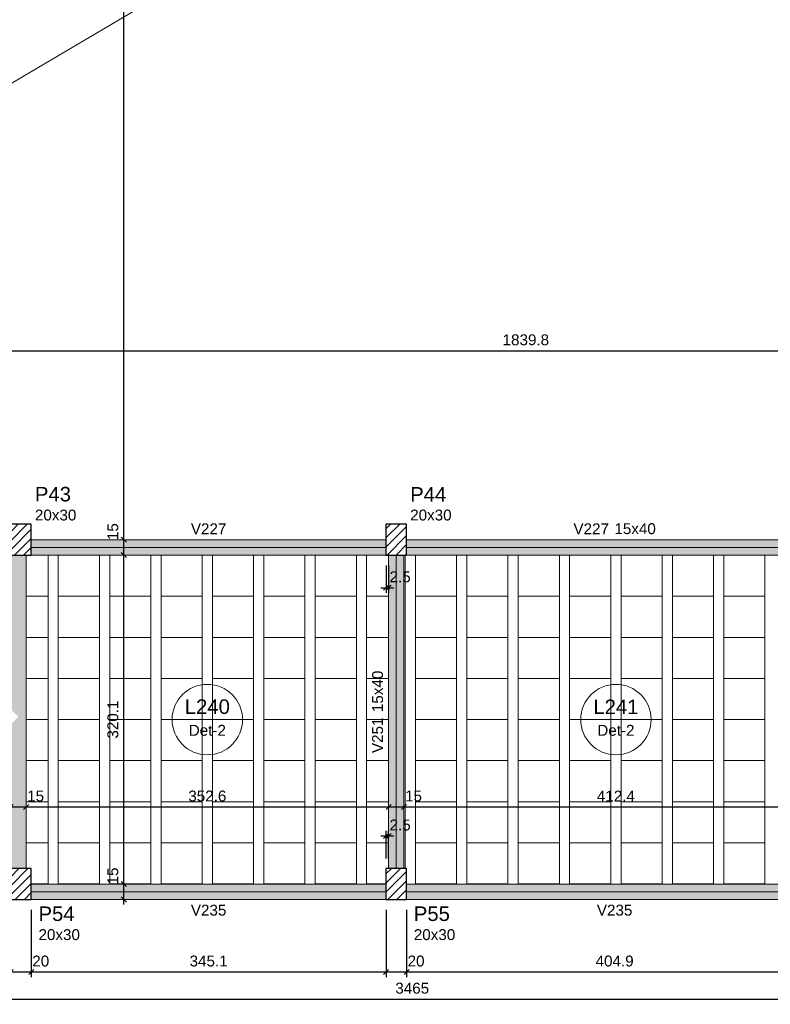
# Model space of a CAD drawing. Header units: millimetres. Extents: x 0 to 119, y 0 to 84.
# Tile 9 of 42: x 38 to 53, y 30 to 49. Entities that reach past the tile are written whole.
import ezdxf

# ---------------------------------------------------------------- set-up
doc = ezdxf.new("R2010")
doc.units = ezdxf.units.MM
doc.header["$MEASUREMENT"] = 0
doc.linetypes.add('NULL', pattern=[0])
doc.layers.get('0').update_dxf_attribs({"lineweight": 18})
for name, color, linetype, lineweight in [('FO-Aberturas', 7, 'Continuous', 5), ('FO-Cotas', 5, 'Continuous', 5), ('FO-Eixos', 5, 'Continuous', 5), ('FO-Hachura pilar que passa', 19, 'Continuous', 5), ('FO-Hachura viga', 43, 'Continuous', 5), ('FO-Hachuras das lajes', 1, 'Continuous', 20), ('FO-Pilares', 4, 'Continuous', 30), ('FO-Textos das lajes', 3, 'Continuous', 20), ('FO-Textos das vigas', 7, 'Continuous', 5), ('FO-Textos dos pilares', 7, 'Continuous', 5), ('FO-Vigas', 1, 'Continuous', 20)]:
    doc.layers.add(name, color=color, linetype=linetype, lineweight=lineweight)
doc.styles.add('Arial', font='txt')
doc.dimstyles.new('UM_50.000000', dxfattribs={"dimtxt": 0.18, "dimasz": 0.1, "dimexe": 0.1, "dimexo": 0.2, "dimgap": 0, "dimtad": 1, "dimtih": 1, "dimtoh": 1, "dimdec": 1, "dimlfac": 50, "dimzin": 0, "dimdsep": 46, "dimtxsty": 'Standard', "dimcen": 0.09, "dimdle": 0.1, "dimadec": 1, "dimazin": 2, "dimtfac": 1, "dimtdec": 4, "dimtofl": 0, "dimtmove": 0, "dimatfit": 3, "dimfxl": 1, "dimtolj": 1, "dimarcsym": 0})

# ---------------------------------------------------------------- blocks, each defined once
blk = doc.blocks.new('_Oblique')
at = {"color": 0, "linetype": 'ByBlock', "lineweight": -2}
blk.add_line((-0.5, -0.5), (0.5, 0.5), dxfattribs=at)
blk = doc.blocks.new('*D28')
at = {"layer": 'Defpoints', "color": 0}
for p in [(37.774, 31.853), (38.174, 31.853), (38.174, 30.441)]:
    blk.add_point(p, dxfattribs=at)
at = {"layer": 'FO-Cotas', "color": 0, "lineweight": -2}
for p, q in [((37.774, 31.653), (37.774, 30.341)), ((38.174, 31.653), (38.174, 30.341)), ((37.674, 30.441), (38.274, 30.441))]:
    blk.add_line(p, q, dxfattribs=at)
at = {"layer": 'FO-Cotas', "color": 0, "lineweight": -2, "xscale": 0.1, "yscale": 0.1, "zscale": 0.1, "rotation": 180}
blk.add_blockref('_Oblique', (37.774, 30.441), dxfattribs=at)
at = {"layer": 'FO-Cotas', "color": 0, "lineweight": -2, "xscale": 0.1, "yscale": 0.1, "zscale": 0.1}
blk.add_blockref('_Oblique', (38.174, 30.441), dxfattribs=at)
at = {"layer": 'FO-Cotas', "color": 7, "insert": (38.359, 30.653), "char_height": 0.2118, "attachment_point": 5, "rotation": 0.0057, "style": 'Arial'}
blk.add_mtext('\\A1;20', dxfattribs=at)
blk = doc.blocks.new('*D29')
at = {"layer": 'Defpoints', "color": 0}
for p in [(38.174, 31.853), (45.077, 31.853), (45.077, 30.441)]:
    blk.add_point(p, dxfattribs=at)
at = {"layer": 'FO-Cotas', "color": 0, "lineweight": -2}
for p, q in [((38.174, 31.653), (38.174, 30.341)), ((45.077, 31.653), (45.077, 30.341)), ((38.074, 30.441), (45.177, 30.441))]:
    blk.add_line(p, q, dxfattribs=at)
at = {"layer": 'FO-Cotas', "color": 0, "lineweight": -2, "xscale": 0.1, "yscale": 0.1, "zscale": 0.1, "rotation": 180}
blk.add_blockref('_Oblique', (38.174, 30.441), dxfattribs=at)
at = {"layer": 'FO-Cotas', "color": 0, "lineweight": -2, "xscale": 0.1, "yscale": 0.1, "zscale": 0.1}
blk.add_blockref('_Oblique', (45.077, 30.441), dxfattribs=at)
at = {"layer": 'FO-Cotas', "color": 7, "insert": (41.625, 30.653), "char_height": 0.2118, "attachment_point": 5, "style": 'Arial'}
blk.add_mtext('\\A1;345.1', dxfattribs=at)
blk = doc.blocks.new('*D30')
at = {"layer": 'Defpoints', "color": 0}
for p in [(45.077, 31.853), (45.477, 31.853), (45.477, 30.441)]:
    blk.add_point(p, dxfattribs=at)
at = {"layer": 'FO-Cotas', "color": 0, "lineweight": -2}
for p, q in [((45.077, 31.653), (45.077, 30.341)), ((45.477, 31.653), (45.477, 30.341)), ((44.977, 30.441), (45.577, 30.441))]:
    blk.add_line(p, q, dxfattribs=at)
at = {"layer": 'FO-Cotas', "color": 0, "lineweight": -2, "xscale": 0.1, "yscale": 0.1, "zscale": 0.1, "rotation": 180}
blk.add_blockref('_Oblique', (45.077, 30.441), dxfattribs=at)
at = {"layer": 'FO-Cotas', "color": 0, "lineweight": -2, "xscale": 0.1, "yscale": 0.1, "zscale": 0.1}
blk.add_blockref('_Oblique', (45.477, 30.441), dxfattribs=at)
at = {"layer": 'FO-Cotas', "color": 7, "insert": (45.662, 30.653), "char_height": 0.2118, "attachment_point": 5, "rotation": 0.0057, "style": 'Arial'}
blk.add_mtext('\\A1;20', dxfattribs=at)
blk = doc.blocks.new('*D31')
at = {"layer": 'Defpoints', "color": 0}
for p in [(45.477, 31.853), (53.574, 31.853), (53.574, 30.441)]:
    blk.add_point(p, dxfattribs=at)
at = {"layer": 'FO-Cotas', "color": 0, "lineweight": -2}
for p, q in [((45.477, 31.653), (45.477, 30.341)), ((53.574, 31.653), (53.574, 30.341)), ((45.377, 30.441), (53.674, 30.441))]:
    blk.add_line(p, q, dxfattribs=at)
at = {"layer": 'FO-Cotas', "color": 0, "lineweight": -2, "xscale": 0.1, "yscale": 0.1, "zscale": 0.1, "rotation": 180}
blk.add_blockref('_Oblique', (45.477, 30.441), dxfattribs=at)
at = {"layer": 'FO-Cotas', "color": 0, "lineweight": -2, "xscale": 0.1, "yscale": 0.1, "zscale": 0.1}
blk.add_blockref('_Oblique', (53.574, 30.441), dxfattribs=at)
at = {"layer": 'FO-Cotas', "color": 7, "insert": (49.525, 30.653), "char_height": 0.2118, "attachment_point": 5, "rotation": 0.0057, "style": 'Arial'}
blk.add_mtext('\\A1;404.9', dxfattribs=at)
blk = doc.blocks.new('*D40')
at = {"layer": 'Defpoints', "color": 0}
for p in [(10.937, 32.496), (80.237, 31.853), (80.237, 29.912)]:
    blk.add_point(p, dxfattribs=at)
at = {"layer": 'FO-Cotas', "color": 0, "lineweight": -2}
for p, q in [((10.937, 32.296), (10.937, 29.812)), ((80.237, 31.653), (80.237, 29.812)), ((10.837, 29.912), (80.337, 29.912))]:
    blk.add_line(p, q, dxfattribs=at)
at = {"layer": 'FO-Cotas', "color": 0, "lineweight": -2, "xscale": 0.1, "yscale": 0.1, "zscale": 0.1, "rotation": 180}
blk.add_blockref('_Oblique', (10.937, 29.912), dxfattribs=at)
at = {"layer": 'FO-Cotas', "color": 0, "lineweight": -2, "xscale": 0.1, "yscale": 0.1, "zscale": 0.1}
blk.add_blockref('_Oblique', (80.237, 29.912), dxfattribs=at)
at = {"layer": 'FO-Cotas', "color": 7, "insert": (45.587, 30.124), "char_height": 0.2118, "attachment_point": 5, "style": 'Arial'}
blk.add_mtext('\\A1;3465', dxfattribs=at)
blk = doc.blocks.new('*D84')
at = {"layer": 'Defpoints', "color": 0}
for p in [(37.774, 33.653), (38.074, 33.653), (38.074, 33.653)]:
    blk.add_point(p, dxfattribs=at)
at = {"layer": 'FO-Cotas', "color": 0, "lineweight": -2}
blk.add_line((37.674, 33.653), (38.174, 33.653), dxfattribs=at)
at = {"layer": 'FO-Cotas', "color": 0, "lineweight": -2, "xscale": 0.1, "yscale": 0.1, "zscale": 0.1, "rotation": 180}
blk.add_blockref('_Oblique', (37.774, 33.653), dxfattribs=at)
at = {"layer": 'FO-Cotas', "color": 0, "lineweight": -2, "xscale": 0.1, "yscale": 0.1, "zscale": 0.1}
blk.add_blockref('_Oblique', (38.074, 33.653), dxfattribs=at)
at = {"layer": 'FO-Cotas', "color": 7, "insert": (38.259, 33.865), "char_height": 0.2118, "attachment_point": 5, "rotation": 0.0057, "style": 'Arial'}
blk.add_mtext('\\A1;15', dxfattribs=at)
blk = doc.blocks.new('*D85')
at = {"layer": 'Defpoints', "color": 0}
for p in [(38.074, 33.653), (45.127, 33.653), (45.127, 33.653)]:
    blk.add_point(p, dxfattribs=at)
at = {"layer": 'FO-Cotas', "color": 0, "lineweight": -2}
blk.add_line((37.974, 33.653), (45.227, 33.653), dxfattribs=at)
at = {"layer": 'FO-Cotas', "color": 0, "lineweight": -2, "xscale": 0.1, "yscale": 0.1, "zscale": 0.1, "rotation": 180}
blk.add_blockref('_Oblique', (38.074, 33.653), dxfattribs=at)
at = {"layer": 'FO-Cotas', "color": 0, "lineweight": -2, "xscale": 0.1, "yscale": 0.1, "zscale": 0.1}
blk.add_blockref('_Oblique', (45.127, 33.653), dxfattribs=at)
at = {"layer": 'FO-Cotas', "color": 7, "insert": (41.6, 33.865), "char_height": 0.2118, "attachment_point": 5, "rotation": 0.0057, "style": 'Arial'}
blk.add_mtext('\\A1;352.6', dxfattribs=at)
blk = doc.blocks.new('*D86')
at = {"layer": 'Defpoints', "color": 0}
for p in [(45.127, 33.653), (45.427, 33.653), (45.427, 33.653)]:
    blk.add_point(p, dxfattribs=at)
at = {"layer": 'FO-Cotas', "color": 0, "lineweight": -2}
blk.add_line((45.027, 33.653), (45.527, 33.653), dxfattribs=at)
at = {"layer": 'FO-Cotas', "color": 0, "lineweight": -2, "xscale": 0.1, "yscale": 0.1, "zscale": 0.1, "rotation": 180}
blk.add_blockref('_Oblique', (45.127, 33.653), dxfattribs=at)
at = {"layer": 'FO-Cotas', "color": 0, "lineweight": -2, "xscale": 0.1, "yscale": 0.1, "zscale": 0.1}
blk.add_blockref('_Oblique', (45.427, 33.653), dxfattribs=at)
at = {"layer": 'FO-Cotas', "color": 7, "insert": (45.612, 33.865), "char_height": 0.2118, "attachment_point": 5, "rotation": 0.0057, "style": 'Arial'}
blk.add_mtext('\\A1;15', dxfattribs=at)
blk = doc.blocks.new('*D87')
at = {"layer": 'Defpoints', "color": 0}
for p in [(45.427, 33.653), (53.674, 33.653), (53.674, 33.653)]:
    blk.add_point(p, dxfattribs=at)
at = {"layer": 'FO-Cotas', "color": 0, "lineweight": -2}
blk.add_line((45.327, 33.653), (53.774, 33.653), dxfattribs=at)
at = {"layer": 'FO-Cotas', "color": 0, "lineweight": -2, "xscale": 0.1, "yscale": 0.1, "zscale": 0.1, "rotation": 180}
blk.add_blockref('_Oblique', (45.427, 33.653), dxfattribs=at)
at = {"layer": 'FO-Cotas', "color": 0, "lineweight": -2, "xscale": 0.1, "yscale": 0.1, "zscale": 0.1}
blk.add_blockref('_Oblique', (53.674, 33.653), dxfattribs=at)
at = {"layer": 'FO-Cotas', "color": 7, "insert": (49.55, 33.865), "char_height": 0.2118, "attachment_point": 5, "rotation": 0.0057, "style": 'Arial'}
blk.add_mtext('\\A1;412.4', dxfattribs=at)
blk = doc.blocks.new('*D105')
at = {"layer": 'Defpoints', "color": 0}
for p in [(29.4, 42.533), (66.197, 42.533), (66.197, 42.533)]:
    blk.add_point(p, dxfattribs=at)
at = {"layer": 'FO-Cotas', "color": 0, "lineweight": -2}
blk.add_line((29.3, 42.533), (66.297, 42.533), dxfattribs=at)
at = {"layer": 'FO-Cotas', "color": 0, "lineweight": -2, "xscale": 0.1, "yscale": 0.1, "zscale": 0.1, "rotation": 180}
blk.add_blockref('_Oblique', (29.4, 42.533), dxfattribs=at)
at = {"layer": 'FO-Cotas', "color": 0, "lineweight": -2, "xscale": 0.1, "yscale": 0.1, "zscale": 0.1}
blk.add_blockref('_Oblique', (66.197, 42.533), dxfattribs=at)
at = {"layer": 'FO-Cotas', "color": 7, "insert": (47.798, 42.745), "char_height": 0.2118, "attachment_point": 5, "rotation": 0.0057, "style": 'Arial'}
blk.add_mtext('\\A1;1839.8', dxfattribs=at)
blk = doc.blocks.new('*D197')
at = {"layer": 'Defpoints', "color": 0}
for p in [(39.974, 32.153), (39.974, 32.153), (39.974, 31.853)]:
    blk.add_point(p, dxfattribs=at)
at = {"layer": 'FO-Cotas', "color": 0, "lineweight": -2}
blk.add_line((39.974, 31.753), (39.974, 32.253), dxfattribs=at)
at = {"layer": 'FO-Cotas', "color": 0, "lineweight": -2, "xscale": 0.1, "yscale": 0.1, "zscale": 0.1}
for p, rotation in [((39.974, 32.153), 90), ((39.974, 31.853), 270)]:
    blk.add_blockref('_Oblique', p, dxfattribs=dict(at, rotation=rotation))
at = {"layer": 'FO-Cotas', "color": 7, "insert": (39.762, 32.311), "char_height": 0.2118, "attachment_point": 5, "rotation": 90, "style": 'Arial'}
blk.add_mtext('\\A1;15', dxfattribs=at)
blk = doc.blocks.new('*D198')
at = {"layer": 'Defpoints', "color": 0}
for p in [(39.974, 38.556), (39.974, 38.556), (39.974, 32.153)]:
    blk.add_point(p, dxfattribs=at)
at = {"layer": 'FO-Cotas', "color": 0, "lineweight": -2}
blk.add_line((39.974, 32.053), (39.974, 38.656), dxfattribs=at)
at = {"layer": 'FO-Cotas', "color": 0, "lineweight": -2, "xscale": 0.1, "yscale": 0.1, "zscale": 0.1}
for p, rotation in [((39.974, 38.556), 90), ((39.974, 32.153), 270)]:
    blk.add_blockref('_Oblique', p, dxfattribs=dict(at, rotation=rotation))
at = {"layer": 'FO-Cotas', "color": 7, "insert": (39.762, 35.354), "char_height": 0.2118, "attachment_point": 5, "rotation": 90, "style": 'Arial'}
blk.add_mtext('\\A1;320.1', dxfattribs=at)
blk = doc.blocks.new('*D199')
at = {"layer": 'Defpoints', "color": 0}
for p in [(39.974, 38.856), (39.974, 38.856), (39.974, 38.556)]:
    blk.add_point(p, dxfattribs=at)
at = {"layer": 'FO-Cotas', "color": 0, "lineweight": -2}
blk.add_line((39.974, 38.456), (39.974, 38.956), dxfattribs=at)
at = {"layer": 'FO-Cotas', "color": 0, "lineweight": -2, "xscale": 0.1, "yscale": 0.1, "zscale": 0.1}
for p, rotation in [((39.974, 38.856), 90), ((39.974, 38.556), 270)]:
    blk.add_blockref('_Oblique', p, dxfattribs=dict(at, rotation=rotation))
at = {"layer": 'FO-Cotas', "color": 7, "insert": (39.762, 39.013), "char_height": 0.2118, "attachment_point": 5, "rotation": 90, "style": 'Arial'}
blk.add_mtext('\\A1;15', dxfattribs=at)
blk = doc.blocks.new('*D200')
at = {"layer": 'Defpoints', "color": 0}
for p in [(39.974, 66.447), (39.974, 66.447), (39.974, 38.856)]:
    blk.add_point(p, dxfattribs=at)
at = {"layer": 'FO-Cotas', "color": 0, "lineweight": -2}
blk.add_line((39.974, 38.756), (39.974, 66.547), dxfattribs=at)
at = {"layer": 'FO-Cotas', "color": 0, "lineweight": -2, "xscale": 0.1, "yscale": 0.1, "zscale": 0.1}
for p, rotation in [((39.974, 66.447), 90), ((39.974, 38.856), 270)]:
    blk.add_blockref('_Oblique', p, dxfattribs=dict(at, rotation=rotation))
at = {"layer": 'FO-Cotas', "color": 7, "insert": (39.762, 52.651), "char_height": 0.2118, "attachment_point": 5, "rotation": 90, "style": 'Arial'}
blk.add_mtext('\\A1;1379.6', dxfattribs=at)
blk = doc.blocks.new('*D245')
at = {"layer": 'Defpoints', "color": 0}
for p in [(45.077, 38.556), (45.127, 38.556), (45.127, 37.92)]:
    blk.add_point(p, dxfattribs=at)
at = {"layer": 'FO-Cotas', "color": 0, "lineweight": -2}
for p, q in [((45.077, 38.356), (45.077, 37.82)), ((45.127, 38.356), (45.127, 37.82)), ((44.977, 37.92), (45.227, 37.92))]:
    blk.add_line(p, q, dxfattribs=at)
at = {"layer": 'FO-Cotas', "color": 0, "lineweight": -2, "xscale": 0.1, "yscale": 0.1, "zscale": 0.1, "rotation": 180}
blk.add_blockref('_Oblique', (45.077, 37.92), dxfattribs=at)
at = {"layer": 'FO-Cotas', "color": 0, "lineweight": -2, "xscale": 0.1, "yscale": 0.1, "zscale": 0.1}
blk.add_blockref('_Oblique', (45.127, 37.92), dxfattribs=at)
at = {"layer": 'FO-Cotas', "color": 7, "insert": (45.352, 38.132), "char_height": 0.2118, "attachment_point": 5, "rotation": 0.0057, "style": 'Arial'}
blk.add_mtext('\\A1;2.5', dxfattribs=at)
blk = doc.blocks.new('*D249')
at = {"layer": 'Defpoints', "color": 0}
for p in [(45.127, 33.089), (45.077, 32.453), (45.127, 32.453)]:
    blk.add_point(p, dxfattribs=at)
at = {"layer": 'FO-Cotas', "color": 0, "lineweight": -2}
for p, q in [((45.077, 32.653), (45.077, 33.189)), ((45.127, 32.653), (45.127, 33.189)), ((44.977, 33.089), (45.227, 33.089))]:
    blk.add_line(p, q, dxfattribs=at)
at = {"layer": 'FO-Cotas', "color": 0, "lineweight": -2, "xscale": 0.1, "yscale": 0.1, "zscale": 0.1, "rotation": 180}
blk.add_blockref('_Oblique', (45.077, 33.089), dxfattribs=at)
at = {"layer": 'FO-Cotas', "color": 0, "lineweight": -2, "xscale": 0.1, "yscale": 0.1, "zscale": 0.1}
blk.add_blockref('_Oblique', (45.127, 33.089), dxfattribs=at)
at = {"layer": 'FO-Cotas', "color": 7, "insert": (45.352, 33.301), "char_height": 0.2118, "attachment_point": 5, "rotation": 0.0057, "style": 'Arial'}
blk.add_mtext('\\A1;2.5', dxfattribs=at)

msp = doc.modelspace()

# ---------------------------------------------------------------- hatches: boundary and pattern name
at = {"layer": 'FO-Hachura pilar que passa', "linetype": 'Continuous'}
h = msp.add_hatch(dxfattribs=at)
h.set_pattern_fill('ANSI31', color=19, style=0)
h.paths.add_polyline_path([(37.774, 38.5555), (37.974, 38.5555), (38.174, 38.5555), (38.174, 38.8555), (38.174, 39.1555), (37.974, 39.1555), (37.774, 39.1555), (37.774, 38.8555)])
h = msp.add_hatch(dxfattribs=at)
h.set_pattern_fill('ANSI31', color=19, style=0)
h.paths.add_polyline_path([(45.0766, 38.5555), (45.2766, 38.5555), (45.4766, 38.5555), (45.4766, 38.8555), (45.4766, 39.1555), (45.2766, 39.1555), (45.0766, 39.1555), (45.0766, 38.8555)])
h = msp.add_hatch(dxfattribs=at)
h.set_pattern_fill('ANSI31', color=19, style=0)
h.paths.add_polyline_path([(37.774, 31.8533), (37.974, 31.8533), (38.174, 31.8533), (38.174, 32.1533), (38.174, 32.4533), (37.974, 32.4533), (37.774, 32.4533), (37.774, 32.1533)])
h = msp.add_hatch(dxfattribs=at)
h.set_pattern_fill('ANSI31', color=19, style=0)
h.paths.add_polyline_path([(45.0766, 31.8533), (45.2766, 31.8533), (45.4766, 31.8533), (45.4766, 32.1533), (45.4766, 32.4533), (45.2766, 32.4533), (45.0766, 32.4533), (45.0766, 32.1533)])
at = {"layer": 'FO-Hachura viga', "linetype": 'Continuous'}
for points in [[(45.0768, 38.8557), (45.0768, 38.8557), (38.174, 38.8557), (38.174, 38.5557), (45.0768, 38.5557), (45.0768, 38.8557)], [(53.5738, 38.8555), (53.5738, 38.8555), (45.4768, 38.8555), (45.4768, 38.5557), (53.5738, 38.5557), (53.5738, 38.8555)], [(38.074, 38.5557), (38.074, 38.5557), (37.774, 38.5557), (37.774, 35.5567), (37.924, 35.4067), (38.074, 35.4067), (38.074, 38.5557)], [(45.4268, 38.5557), (45.4268, 38.5557), (45.1268, 38.5557), (45.1268, 32.4533), (45.4268, 32.4533), (45.4268, 38.5557)], [(38.0742, 35.4067), (38.0742, 35.4067), (37.924, 35.4067), (37.774, 35.2567), (37.774, 32.4533), (38.0742, 32.4533), (38.0742, 35.4067)], [(45.0768, 32.1533), (45.0768, 32.1533), (38.174, 32.1533), (38.174, 31.8533), (45.0768, 31.8533), (45.0768, 32.1533)], [(53.5738, 32.1533), (53.5738, 32.1533), (45.4768, 32.1533), (45.4768, 31.8533), (53.5738, 31.8533), (53.5738, 32.1533)]]:
    msp.add_hatch(color=43, dxfattribs=at).paths.add_polyline_path(points)

# ---------------------------------------------------------------- linework, layer by layer
at = {"layer": 'FO-Aberturas'}
msp.add_line((29.4, 42.7945), (66.14, 64.4595), dxfattribs=at)
at = {"layer": 'FO-Eixos'}
for p, q in [((38.174, 38.7055), (45.0766, 38.7055)), ((45.2766, 32.4533), (45.2766, 38.5555)), ((45.4766, 38.7055), (53.574, 38.7055)), ((38.174, 32.0033), (45.0766, 32.0033)), ((45.4766, 32.0033), (53.574, 32.0033))]:
    msp.add_line(p, q, dxfattribs=at)
for points in [[(38.074, 37.7545), (38.5, 37.7545), (38.5, 38.5555), (38.5, 38.5545), (38.174, 38.5545)], [(45.077, 38.5545), (44.7, 38.5545), (44.7, 38.5555), (44.7, 37.7545), (45.127, 37.7545)], [(38.074, 36.9545), (38.5, 36.9545), (38.5, 37.7545), (38.074, 37.7545)], [(45.127, 37.7545), (44.7, 37.7545), (44.7, 36.9545), (45.127, 36.9545)], [(38.074, 36.1545), (38.5, 36.1545), (38.5, 36.9545), (38.074, 36.9545)], [(45.127, 36.9545), (44.7, 36.9545), (44.7, 36.1545), (45.127, 36.1545)], [(38.074, 35.3545), (38.5, 35.3545), (38.5, 36.1545), (38.074, 36.1545)], [(45.127, 36.1545), (44.7, 36.1545), (44.7, 35.3545), (45.127, 35.3545)], [(38.074, 34.5545), (38.5, 34.5545), (38.5, 35.3545), (38.074, 35.3545)], [(45.127, 35.3545), (44.7, 35.3545), (44.7, 34.5545), (45.127, 34.5545)], [(38.074, 33.7545), (38.5, 33.7545), (38.5, 34.5545), (38.074, 34.5545)], [(45.127, 34.5545), (44.7, 34.5545), (44.7, 33.7545), (45.127, 33.7545)], [(38.074, 32.9545), (38.5, 32.9545), (38.5, 33.7545), (38.074, 33.7545)], [(45.127, 33.7545), (44.7, 33.7545), (44.7, 32.9545), (45.127, 32.9545)], [(38.174, 32.1545), (38.5, 32.1545), (38.5, 32.1535), (38.5, 32.9545), (38.074, 32.9545)], [(45.127, 32.9545), (44.7, 32.9545), (44.7, 32.1535), (44.7, 32.1545), (45.077, 32.1545)]]:
    msp.add_lwpolyline(points, dxfattribs=at)
for points in [[(39.5, 37.7545), (39.5, 38.5545), (38.7, 38.5545), (38.7, 37.7545), (39.5, 37.7545)], [(40.5, 37.7545), (40.5, 38.5545), (39.7, 38.5545), (39.7, 37.7545), (40.5, 37.7545)], [(41.5, 37.7545), (41.5, 38.5545), (40.7, 38.5545), (40.7, 37.7545), (41.5, 37.7545)], [(42.5, 37.7545), (42.5, 38.5545), (41.7, 38.5545), (41.7, 37.7545), (42.5, 37.7545)], [(43.5, 37.7545), (43.5, 38.5545), (42.7, 38.5545), (42.7, 37.7545), (43.5, 37.7545)], [(44.5, 37.7545), (44.5, 38.5545), (43.7, 38.5545), (43.7, 37.7545), (44.5, 37.7545)], [(46.45, 37.7545), (46.45, 38.5545), (45.65, 38.5545), (45.65, 37.7545), (46.45, 37.7545)], [(47.45, 37.7545), (47.45, 38.5545), (46.65, 38.5545), (46.65, 37.7545), (47.45, 37.7545)], [(48.45, 37.7545), (48.45, 38.5545), (47.65, 38.5545), (47.65, 37.7545), (48.45, 37.7545)], [(49.45, 37.7545), (49.45, 38.5545), (48.65, 38.5545), (48.65, 37.7545), (49.45, 37.7545)], [(50.45, 37.7545), (50.45, 38.5545), (49.65, 38.5545), (49.65, 37.7545), (50.45, 37.7545)], [(51.45, 37.7545), (51.45, 38.5545), (50.65, 38.5545), (50.65, 37.7545), (51.45, 37.7545)], [(52.45, 37.7545), (52.45, 38.5545), (51.65, 38.5545), (51.65, 37.7545), (52.45, 37.7545)], [(39.5, 36.9545), (39.5, 37.7545), (38.7, 37.7545), (38.7, 36.9545), (39.5, 36.9545)], [(40.5, 36.9545), (40.5, 37.7545), (39.7, 37.7545), (39.7, 36.9545), (40.5, 36.9545)], [(41.5, 36.9545), (41.5, 37.7545), (40.7, 37.7545), (40.7, 36.9545), (41.5, 36.9545)], [(42.5, 36.9545), (42.5, 37.7545), (41.7, 37.7545), (41.7, 36.9545), (42.5, 36.9545)], [(43.5, 36.9545), (43.5, 37.7545), (42.7, 37.7545), (42.7, 36.9545), (43.5, 36.9545)], [(44.5, 36.9545), (44.5, 37.7545), (43.7, 37.7545), (43.7, 36.9545), (44.5, 36.9545)], [(46.45, 36.9545), (46.45, 37.7545), (45.65, 37.7545), (45.65, 36.9545), (46.45, 36.9545)], [(47.45, 36.9545), (47.45, 37.7545), (46.65, 37.7545), (46.65, 36.9545), (47.45, 36.9545)], [(48.45, 36.9545), (48.45, 37.7545), (47.65, 37.7545), (47.65, 36.9545), (48.45, 36.9545)], [(49.45, 36.9545), (49.45, 37.7545), (48.65, 37.7545), (48.65, 36.9545), (49.45, 36.9545)], [(50.45, 36.9545), (50.45, 37.7545), (49.65, 37.7545), (49.65, 36.9545), (50.45, 36.9545)], [(51.45, 36.9545), (51.45, 37.7545), (50.65, 37.7545), (50.65, 36.9545), (51.45, 36.9545)], [(52.45, 36.9545), (52.45, 37.7545), (51.65, 37.7545), (51.65, 36.9545), (52.45, 36.9545)], [(39.5, 36.1545), (39.5, 36.9545), (38.7, 36.9545), (38.7, 36.1545), (39.5, 36.1545)], [(40.5, 36.1545), (40.5, 36.9545), (39.7, 36.9545), (39.7, 36.1545), (40.5, 36.1545)], [(41.5, 36.1545), (41.5, 36.9545), (40.7, 36.9545), (40.7, 36.1545), (41.5, 36.1545)], [(42.5, 36.1545), (42.5, 36.9545), (41.7, 36.9545), (41.7, 36.1545), (42.5, 36.1545)], [(43.5, 36.1545), (43.5, 36.9545), (42.7, 36.9545), (42.7, 36.1545), (43.5, 36.1545)], [(44.5, 36.1545), (44.5, 36.9545), (43.7, 36.9545), (43.7, 36.1545), (44.5, 36.1545)], [(46.45, 36.1545), (46.45, 36.9545), (45.65, 36.9545), (45.65, 36.1545), (46.45, 36.1545)], [(47.45, 36.1545), (47.45, 36.9545), (46.65, 36.9545), (46.65, 36.1545), (47.45, 36.1545)], [(48.45, 36.1545), (48.45, 36.9545), (47.65, 36.9545), (47.65, 36.1545), (48.45, 36.1545)], [(49.45, 36.1545), (49.45, 36.9545), (48.65, 36.9545), (48.65, 36.1545), (49.45, 36.1545)], [(50.45, 36.1545), (50.45, 36.9545), (49.65, 36.9545), (49.65, 36.1545), (50.45, 36.1545)], [(51.45, 36.1545), (51.45, 36.9545), (50.65, 36.9545), (50.65, 36.1545), (51.45, 36.1545)], [(52.45, 36.1545), (52.45, 36.9545), (51.65, 36.9545), (51.65, 36.1545), (52.45, 36.1545)], [(39.5, 35.3545), (39.5, 36.1545), (38.7, 36.1545), (38.7, 35.3545), (39.5, 35.3545)], [(40.5, 35.3545), (40.5, 36.1545), (39.7, 36.1545), (39.7, 35.3545), (40.5, 35.3545)], [(41.5, 35.3545), (41.5, 36.1545), (40.7, 36.1545), (40.7, 35.3545), (41.5, 35.3545)], [(42.5, 35.3545), (42.5, 36.1545), (41.7, 36.1545), (41.7, 35.3545), (42.5, 35.3545)], [(43.5, 35.3545), (43.5, 36.1545), (42.7, 36.1545), (42.7, 35.3545), (43.5, 35.3545)], [(44.5, 35.3545), (44.5, 36.1545), (43.7, 36.1545), (43.7, 35.3545), (44.5, 35.3545)], [(46.45, 35.3545), (46.45, 36.1545), (45.65, 36.1545), (45.65, 35.3545), (46.45, 35.3545)], [(47.45, 35.3545), (47.45, 36.1545), (46.65, 36.1545), (46.65, 35.3545), (47.45, 35.3545)], [(48.45, 35.3545), (48.45, 36.1545), (47.65, 36.1545), (47.65, 35.3545), (48.45, 35.3545)], [(49.45, 35.3545), (49.45, 36.1545), (48.65, 36.1545), (48.65, 35.3545), (49.45, 35.3545)], [(50.45, 35.3545), (50.45, 36.1545), (49.65, 36.1545), (49.65, 35.3545), (50.45, 35.3545)], [(51.45, 35.3545), (51.45, 36.1545), (50.65, 36.1545), (50.65, 35.3545), (51.45, 35.3545)], [(52.45, 35.3545), (52.45, 36.1545), (51.65, 36.1545), (51.65, 35.3545), (52.45, 35.3545)], [(39.5, 34.5545), (39.5, 35.3545), (38.7, 35.3545), (38.7, 34.5545), (39.5, 34.5545)], [(40.5, 34.5545), (40.5, 35.3545), (39.7, 35.3545), (39.7, 34.5545), (40.5, 34.5545)], [(41.5, 34.5545), (41.5, 35.3545), (40.7, 35.3545), (40.7, 34.5545), (41.5, 34.5545)], [(42.5, 34.5545), (42.5, 35.3545), (41.7, 35.3545), (41.7, 34.5545), (42.5, 34.5545)], [(43.5, 34.5545), (43.5, 35.3545), (42.7, 35.3545), (42.7, 34.5545), (43.5, 34.5545)], [(44.5, 34.5545), (44.5, 35.3545), (43.7, 35.3545), (43.7, 34.5545), (44.5, 34.5545)], [(46.45, 34.5545), (46.45, 35.3545), (45.65, 35.3545), (45.65, 34.5545), (46.45, 34.5545)], [(47.45, 34.5545), (47.45, 35.3545), (46.65, 35.3545), (46.65, 34.5545), (47.45, 34.5545)], [(48.45, 34.5545), (48.45, 35.3545), (47.65, 35.3545), (47.65, 34.5545), (48.45, 34.5545)], [(49.45, 34.5545), (49.45, 35.3545), (48.65, 35.3545), (48.65, 34.5545), (49.45, 34.5545)], [(50.45, 34.5545), (50.45, 35.3545), (49.65, 35.3545), (49.65, 34.5545), (50.45, 34.5545)], [(51.45, 34.5545), (51.45, 35.3545), (50.65, 35.3545), (50.65, 34.5545), (51.45, 34.5545)], [(52.45, 34.5545), (52.45, 35.3545), (51.65, 35.3545), (51.65, 34.5545), (52.45, 34.5545)], [(39.5, 33.7545), (39.5, 34.5545), (38.7, 34.5545), (38.7, 33.7545), (39.5, 33.7545)], [(40.5, 33.7545), (40.5, 34.5545), (39.7, 34.5545), (39.7, 33.7545), (40.5, 33.7545)], [(41.5, 33.7545), (41.5, 34.5545), (40.7, 34.5545), (40.7, 33.7545), (41.5, 33.7545)], [(42.5, 33.7545), (42.5, 34.5545), (41.7, 34.5545), (41.7, 33.7545), (42.5, 33.7545)], [(43.5, 33.7545), (43.5, 34.5545), (42.7, 34.5545), (42.7, 33.7545), (43.5, 33.7545)], [(44.5, 33.7545), (44.5, 34.5545), (43.7, 34.5545), (43.7, 33.7545), (44.5, 33.7545)], [(46.45, 33.7545), (46.45, 34.5545), (45.65, 34.5545), (45.65, 33.7545), (46.45, 33.7545)], [(47.45, 33.7545), (47.45, 34.5545), (46.65, 34.5545), (46.65, 33.7545), (47.45, 33.7545)], [(48.45, 33.7545), (48.45, 34.5545), (47.65, 34.5545), (47.65, 33.7545), (48.45, 33.7545)], [(49.45, 33.7545), (49.45, 34.5545), (48.65, 34.5545), (48.65, 33.7545), (49.45, 33.7545)], [(50.45, 33.7545), (50.45, 34.5545), (49.65, 34.5545), (49.65, 33.7545), (50.45, 33.7545)], [(51.45, 33.7545), (51.45, 34.5545), (50.65, 34.5545), (50.65, 33.7545), (51.45, 33.7545)], [(52.45, 33.7545), (52.45, 34.5545), (51.65, 34.5545), (51.65, 33.7545), (52.45, 33.7545)], [(39.5, 32.9545), (39.5, 33.7545), (38.7, 33.7545), (38.7, 32.9545), (39.5, 32.9545)], [(40.5, 32.9545), (40.5, 33.7545), (39.7, 33.7545), (39.7, 32.9545), (40.5, 32.9545)], [(41.5, 32.9545), (41.5, 33.7545), (40.7, 33.7545), (40.7, 32.9545), (41.5, 32.9545)], [(42.5, 32.9545), (42.5, 33.7545), (41.7, 33.7545), (41.7, 32.9545), (42.5, 32.9545)], [(43.5, 32.9545), (43.5, 33.7545), (42.7, 33.7545), (42.7, 32.9545), (43.5, 32.9545)], [(44.5, 32.9545), (44.5, 33.7545), (43.7, 33.7545), (43.7, 32.9545), (44.5, 32.9545)], [(46.45, 32.9545), (46.45, 33.7545), (45.65, 33.7545), (45.65, 32.9545), (46.45, 32.9545)], [(47.45, 32.9545), (47.45, 33.7545), (46.65, 33.7545), (46.65, 32.9545), (47.45, 32.9545)], [(48.45, 32.9545), (48.45, 33.7545), (47.65, 33.7545), (47.65, 32.9545), (48.45, 32.9545)], [(49.45, 32.9545), (49.45, 33.7545), (48.65, 33.7545), (48.65, 32.9545), (49.45, 32.9545)], [(50.45, 32.9545), (50.45, 33.7545), (49.65, 33.7545), (49.65, 32.9545), (50.45, 32.9545)], [(51.45, 32.9545), (51.45, 33.7545), (50.65, 33.7545), (50.65, 32.9545), (51.45, 32.9545)], [(52.45, 32.9545), (52.45, 33.7545), (51.65, 33.7545), (51.65, 32.9545), (52.45, 32.9545)], [(39.5, 32.1545), (39.5, 32.9545), (38.7, 32.9545), (38.7, 32.1545), (39.5, 32.1545)], [(40.5, 32.1545), (40.5, 32.9545), (39.7, 32.9545), (39.7, 32.1545), (40.5, 32.1545)], [(41.5, 32.1545), (41.5, 32.9545), (40.7, 32.9545), (40.7, 32.1545), (41.5, 32.1545)], [(42.5, 32.1545), (42.5, 32.9545), (41.7, 32.9545), (41.7, 32.1545), (42.5, 32.1545)], [(43.5, 32.1545), (43.5, 32.9545), (42.7, 32.9545), (42.7, 32.1545), (43.5, 32.1545)], [(44.5, 32.1545), (44.5, 32.9545), (43.7, 32.9545), (43.7, 32.1545), (44.5, 32.1545)], [(46.45, 32.1545), (46.45, 32.9545), (45.65, 32.9545), (45.65, 32.1545), (46.45, 32.1545)], [(47.45, 32.1545), (47.45, 32.9545), (46.65, 32.9545), (46.65, 32.1545), (47.45, 32.1545)], [(48.45, 32.1545), (48.45, 32.9545), (47.65, 32.9545), (47.65, 32.1545), (48.45, 32.1545)], [(49.45, 32.1545), (49.45, 32.9545), (48.65, 32.9545), (48.65, 32.1545), (49.45, 32.1545)], [(50.45, 32.1545), (50.45, 32.9545), (49.65, 32.9545), (49.65, 32.1545), (50.45, 32.1545)], [(51.45, 32.1545), (51.45, 32.9545), (50.65, 32.9545), (50.65, 32.1545), (51.45, 32.1545)], [(52.45, 32.1545), (52.45, 32.9545), (51.65, 32.9545), (51.65, 32.1545), (52.45, 32.1545)]]:
    msp.add_lwpolyline(points, close=True, dxfattribs=at)
at = {"layer": 'FO-Hachuras das lajes'}
for p, q in [((38.5, 32.4535), (38.5, 38.5555)), ((38.7, 32.4535), (38.7, 38.5555)), ((39.5, 32.4535), (39.5, 38.5555)), ((39.7, 32.4535), (39.7, 38.5555)), ((40.5, 32.4535), (40.5, 38.5555)), ((40.7, 32.4535), (40.7, 38.5555)), ((41.5, 32.4535), (41.5, 38.5555)), ((41.7, 32.4535), (41.7, 38.5555)), ((42.5, 32.4535), (42.5, 38.5555)), ((42.7, 32.4535), (42.7, 38.5555)), ((43.5, 32.4535), (43.5, 38.5555)), ((43.7, 32.4535), (43.7, 38.5555)), ((44.5, 32.4535), (44.5, 38.5555)), ((44.7, 32.4535), (44.7, 38.5555)), ((45.45, 32.4535), (45.45, 38.5555)), ((45.65, 32.4535), (45.65, 38.5555)), ((46.45, 32.4535), (46.45, 38.5555)), ((46.65, 32.4535), (46.65, 38.5555)), ((47.45, 32.4535), (47.45, 38.5555)), ((47.65, 32.4535), (47.65, 38.5555)), ((48.45, 32.4535), (48.45, 38.5555)), ((48.65, 32.4535), (48.65, 38.5555)), ((49.45, 32.4535), (49.45, 38.5555)), ((49.65, 32.4535), (49.65, 38.5555)), ((50.45, 32.4535), (50.45, 38.5555)), ((50.65, 32.4535), (50.65, 38.5555)), ((51.45, 32.4535), (51.45, 38.5555)), ((51.65, 32.4535), (51.65, 38.5555)), ((52.45, 32.4535), (52.45, 38.5555)), ((38.5, 32.1535), (38.5, 32.4535)), ((38.7, 32.1535), (38.7, 32.4535)), ((39.5, 32.1535), (39.5, 32.4535)), ((39.7, 32.1535), (39.7, 32.4535)), ((40.5, 32.1535), (40.5, 32.4535)), ((40.7, 32.1535), (40.7, 32.4535)), ((41.5, 32.1535), (41.5, 32.4535)), ((41.7, 32.1535), (41.7, 32.4535)), ((42.5, 32.1535), (42.5, 32.4535)), ((42.7, 32.1535), (42.7, 32.4535)), ((43.5, 32.1535), (43.5, 32.4535)), ((43.7, 32.1535), (43.7, 32.4535)), ((44.5, 32.1535), (44.5, 32.4535)), ((44.7, 32.1535), (44.7, 32.4535)), ((45.65, 32.1535), (45.65, 32.4535)), ((46.45, 32.1535), (46.45, 32.4535)), ((46.65, 32.1535), (46.65, 32.4535)), ((47.45, 32.1535), (47.45, 32.4535)), ((47.65, 32.1535), (47.65, 32.4535)), ((48.45, 32.1535), (48.45, 32.4535)), ((48.65, 32.1535), (48.65, 32.4535)), ((49.45, 32.1535), (49.45, 32.4535)), ((49.65, 32.1535), (49.65, 32.4535)), ((50.45, 32.1535), (50.45, 32.4535)), ((50.65, 32.1535), (50.65, 32.4535)), ((51.45, 32.1535), (51.45, 32.4535)), ((51.65, 32.1535), (51.65, 32.4535)), ((52.45, 32.1535), (52.45, 32.4535))]:
    msp.add_line(p, q, dxfattribs=at)
at = {"layer": 'FO-Pilares'}
for points in [[(37.774, 38.5555), (37.974, 38.5555), (38.174, 38.5555), (38.174, 38.8555), (38.174, 39.1555), (37.974, 39.1555), (37.774, 39.1555), (37.774, 38.8555), (37.774, 38.5555)], [(45.0766, 38.5555), (45.2766, 38.5555), (45.4766, 38.5555), (45.4766, 38.8555), (45.4766, 39.1555), (45.2766, 39.1555), (45.0766, 39.1555), (45.0766, 38.8555), (45.0766, 38.5555)], [(37.774, 31.8533), (37.974, 31.8533), (38.174, 31.8533), (38.174, 32.1533), (38.174, 32.4533), (37.974, 32.4533), (37.774, 32.4533), (37.774, 32.1533), (37.774, 31.8533)], [(45.0766, 31.8533), (45.2766, 31.8533), (45.4766, 31.8533), (45.4766, 32.1533), (45.4766, 32.4533), (45.2766, 32.4533), (45.0766, 32.4533), (45.0766, 32.1533), (45.0766, 31.8533)]]:
    msp.add_lwpolyline(points, close=True, dxfattribs=at)
at = {"layer": 'FO-Textos das lajes'}
for p, q in [((40.9149, 35.3544), (42.2857, 35.3544)), ((48.8649, 35.3544), (50.2357, 35.3544))]:
    msp.add_line(p, q, dxfattribs=at)
for centre in [(41.6003, 35.3544), (49.5503, 35.3544)]:
    msp.add_circle(centre, 0.6854, dxfattribs=at)
at = {"layer": 'FO-Vigas'}
for p, q in [((38.174, 38.8555), (45.0766, 38.8555)), ((45.4766, 38.8555), (53.574, 38.8555)), ((38.074, 35.4067), (38.074, 38.5555)), ((38.174, 38.5555), (45.0766, 38.5555)), ((45.1266, 32.4533), (45.1266, 38.5555)), ((45.4266, 32.4533), (45.4266, 38.5555)), ((45.4766, 38.5555), (53.574, 38.5555)), ((38.074, 32.4533), (38.074, 35.4067)), ((38.174, 32.1533), (45.0766, 32.1533)), ((45.4766, 32.1533), (53.574, 32.1533)), ((38.174, 31.8533), (45.0766, 31.8533)), ((45.4766, 31.8533), (53.574, 31.8533))]:
    msp.add_line(p, q, dxfattribs=at)

# ---------------------------------------------------------------- texts
at = {"layer": 'FO-Textos das lajes', "linetype": 'NULL', "attachment_point": 8, "line_spacing_factor": 0.798, "style": 'Arial'}
for s, insert, char_height, width in [('L240', (41.6, 35.4607), 0.2824, 1.735195), ('L241', (49.55, 35.4607), 0.2824, 1.735195), ('Det-2', (41.6, 35.0364), 0.2118, 1.418281), ('Det-2', (49.55, 35.0364), 0.2118, 1.418281)]:
    msp.add_mtext(s, dxfattribs=dict(at, insert=insert, char_height=char_height, width=width))
at = {"layer": 'FO-Textos das vigas', "linetype": 'NULL', "char_height": 0.2118, "line_spacing_factor": 0.798, "style": 'Arial'}
for s, insert, width, attachment_point in [('V227', (41.625, 38.9614), 1.354561, 8), ('V227', (49.415, 38.9614), 1.354561, 9), ('15x40', (49.521, 38.9614), 1.580273, 7), ('V235', (41.625, 31.5354), 1.354561, 8), ('V235', (49.525, 31.5354), 1.354561, 8)]:
    msp.add_mtext(s, dxfattribs=dict(at, insert=insert, width=width, attachment_point=attachment_point))
at = {"layer": 'FO-Textos das vigas', "linetype": 'NULL', "char_height": 0.2118, "rotation": 90.00021, "line_spacing_factor": 0.798, "style": 'Arial'}
for s, insert, width, attachment_point in [('15x40', (45.0211, 35.4995), 1.580273, 7), ('V251', (45.0211, 35.3935), 1.354561, 9)]:
    msp.add_mtext(s, dxfattribs=dict(at, insert=insert, width=width, attachment_point=attachment_point))
at = {"layer": 'FO-Textos dos pilares', "linetype": 'NULL', "attachment_point": 7, "line_spacing_factor": 0.798, "style": 'Arial'}
for s, insert, char_height, width in [('P43', (38.245, 39.5967), 0.2824, 1.387852), ('P44', (45.547, 39.5967), 0.2824, 1.387852), ('20x30', (38.245, 39.2264), 0.2118, 1.580273), ('20x30', (45.547, 39.2264), 0.2118, 1.580273), ('P54', (38.315, 31.4297), 0.2824, 1.387852), ('P55', (45.618, 31.4297), 0.2824, 1.387852), ('20x30', (38.315, 31.0594), 0.2118, 1.580273), ('20x30', (45.618, 31.0594), 0.2118, 1.580273)]:
    msp.add_mtext(s, dxfattribs=dict(at, insert=insert, char_height=char_height, width=width))

# ---------------------------------------------------------------- dimensions: what is measured, and where the dimension line sits
at = {"layer": 'FO-Cotas'}
for base, p1, p2, picture, middle in [((39.974, 66.4471), (39.974, 38.8555), (39.974, 66.4471), '*D200', (39.7622, 52.6513)), ((39.974, 38.8555), (39.974, 38.5555), (39.974, 38.8555), '*D199', (39.7622, 39.0128)), ((39.974, 38.5555), (39.974, 32.1533), (39.974, 38.5555), '*D198', (39.7622, 35.3544)), ((39.974, 32.1533), (39.974, 31.8533), (39.974, 32.1533), '*D197', (39.7622, 32.3106))]:
    dim = msp.add_linear_dim(base=base, p1=p1, p2=p2, angle=90, dimstyle='UM_50.000000', override={"dimtxt": 0.2118, "dimasz": 0.1, "dimexe": 0.1, "dimexo": 0.2, "dimtad": 1, "dimtih": 0, "dimtoh": 0, "dimdec": 1, "dimlfac": 50, "dimzin": 8, "dimtxsty": 'Arial', "dimblk": 'Oblique', "dimblk1": 'Oblique', "dimblk2": 'Oblique', "dimsah": 1, "dimdle": 0.1, "dimse1": 1, "dimse2": 1, "dimclrt": 7, "dimadec": 1, "dimazin": 3, "dimtmove": 2, "dimldrblk": 'Oblique'}, dxfattribs=at)
    dim.commit()
    dim.dimension.update_dxf_attribs({"geometry": picture, "text_midpoint": middle, "dimtype": 160, "text_rotation": 90})
for base, p1, p2, override, picture, middle in [((66.1966, 42.5333), (29.4, 42.5333), (66.1966, 42.5333), {"dimtxt": 0.2118, "dimasz": 0.1, "dimexe": 0.1, "dimexo": 0.2, "dimtad": 1, "dimtih": 0, "dimtoh": 0, "dimdec": 1, "dimlfac": 50, "dimzin": 8, "dimtxsty": 'Arial', "dimblk": 'Oblique', "dimblk1": 'Oblique', "dimblk2": 'Oblique', "dimsah": 1, "dimdle": 0.1, "dimse1": 1, "dimse2": 1, "dimclrt": 7, "dimadec": 1, "dimazin": 3, "dimtmove": 2, "dimldrblk": 'Oblique'}, '*D105', (47.7983, 42.7451)), ((45.1266, 37.9201), (45.0766, 38.5555), (45.1266, 38.5555), {"dimtxt": 0.2118, "dimasz": 0.1, "dimexe": 0.1, "dimexo": 0.2, "dimtad": 1, "dimtih": 0, "dimtoh": 0, "dimdec": 1, "dimlfac": 50, "dimzin": 8, "dimtxsty": 'Arial', "dimblk": 'Oblique', "dimblk1": 'Oblique', "dimblk2": 'Oblique', "dimsah": 1, "dimdle": 0.1, "dimse1": 0, "dimse2": 0, "dimclrt": 7, "dimadec": 1, "dimazin": 3, "dimtmove": 2, "dimldrblk": 'Oblique'}, '*D245', (45.3522, 38.1319)), ((38.074, 33.6533), (37.774, 33.6533), (38.074, 33.6533), {"dimtxt": 0.2118, "dimasz": 0.1, "dimexe": 0.1, "dimexo": 0.2, "dimtad": 1, "dimtih": 0, "dimtoh": 0, "dimdec": 1, "dimlfac": 50, "dimzin": 8, "dimtxsty": 'Arial', "dimblk": 'Oblique', "dimblk1": 'Oblique', "dimblk2": 'Oblique', "dimsah": 1, "dimdle": 0.1, "dimse1": 1, "dimse2": 1, "dimclrt": 7, "dimadec": 1, "dimazin": 3, "dimtmove": 2, "dimldrblk": 'Oblique'}, '*D84', (38.2593, 33.8651)), ((45.1266, 33.6533), (38.074, 33.6533), (45.1266, 33.6533), {"dimtxt": 0.2118, "dimasz": 0.1, "dimexe": 0.1, "dimexo": 0.2, "dimtad": 1, "dimtih": 0, "dimtoh": 0, "dimdec": 1, "dimlfac": 50, "dimzin": 8, "dimtxsty": 'Arial', "dimblk": 'Oblique', "dimblk1": 'Oblique', "dimblk2": 'Oblique', "dimsah": 1, "dimdle": 0.1, "dimse1": 1, "dimse2": 1, "dimclrt": 7, "dimadec": 1, "dimazin": 3, "dimtmove": 2, "dimldrblk": 'Oblique'}, '*D85', (41.6003, 33.8651)), ((45.4266, 33.6533), (45.1266, 33.6533), (45.4266, 33.6533), {"dimtxt": 0.2118, "dimasz": 0.1, "dimexe": 0.1, "dimexo": 0.2, "dimtad": 1, "dimtih": 0, "dimtoh": 0, "dimdec": 1, "dimlfac": 50, "dimzin": 8, "dimtxsty": 'Arial', "dimblk": 'Oblique', "dimblk1": 'Oblique', "dimblk2": 'Oblique', "dimsah": 1, "dimdle": 0.1, "dimse1": 1, "dimse2": 1, "dimclrt": 7, "dimadec": 1, "dimazin": 3, "dimtmove": 2, "dimldrblk": 'Oblique'}, '*D86', (45.6119, 33.8651)), ((53.674, 33.6533), (45.4266, 33.6533), (53.674, 33.6533), {"dimtxt": 0.2118, "dimasz": 0.1, "dimexe": 0.1, "dimexo": 0.2, "dimtad": 1, "dimtih": 0, "dimtoh": 0, "dimdec": 1, "dimlfac": 50, "dimzin": 8, "dimtxsty": 'Arial', "dimblk": 'Oblique', "dimblk1": 'Oblique', "dimblk2": 'Oblique', "dimsah": 1, "dimdle": 0.1, "dimse1": 1, "dimse2": 1, "dimclrt": 7, "dimadec": 1, "dimazin": 3, "dimtmove": 2, "dimldrblk": 'Oblique'}, '*D87', (49.5503, 33.8651)), ((45.1266, 33.0887), (45.0766, 32.4533), (45.1266, 32.4533), {"dimtxt": 0.2118, "dimasz": 0.1, "dimexe": 0.1, "dimexo": 0.2, "dimtad": 1, "dimtih": 0, "dimtoh": 0, "dimdec": 1, "dimlfac": 50, "dimzin": 8, "dimtxsty": 'Arial', "dimblk": 'Oblique', "dimblk1": 'Oblique', "dimblk2": 'Oblique', "dimsah": 1, "dimdle": 0.1, "dimse1": 0, "dimse2": 0, "dimclrt": 7, "dimadec": 1, "dimazin": 3, "dimtmove": 2, "dimldrblk": 'Oblique'}, '*D249', (45.3522, 33.3005)), ((38.174, 30.4413), (37.774, 31.8533), (38.174, 31.8533), {"dimtxt": 0.2118, "dimasz": 0.1, "dimexe": 0.1, "dimexo": 0.2, "dimtad": 1, "dimtih": 0, "dimtoh": 0, "dimdec": 1, "dimlfac": 50, "dimzin": 8, "dimtxsty": 'Arial', "dimblk": 'Oblique', "dimblk1": 'Oblique', "dimblk2": 'Oblique', "dimsah": 1, "dimdle": 0.1, "dimse1": 0, "dimse2": 0, "dimclrt": 7, "dimadec": 1, "dimazin": 3, "dimtmove": 2, "dimldrblk": 'Oblique'}, '*D28', (38.3593, 30.6531)), ((45.4766, 30.4413), (45.0766, 31.8533), (45.4766, 31.8533), {"dimtxt": 0.2118, "dimasz": 0.1, "dimexe": 0.1, "dimexo": 0.2, "dimtad": 1, "dimtih": 0, "dimtoh": 0, "dimdec": 1, "dimlfac": 50, "dimzin": 8, "dimtxsty": 'Arial', "dimblk": 'Oblique', "dimblk1": 'Oblique', "dimblk2": 'Oblique', "dimsah": 1, "dimdle": 0.1, "dimse1": 0, "dimse2": 0, "dimclrt": 7, "dimadec": 1, "dimazin": 3, "dimtmove": 2, "dimldrblk": 'Oblique'}, '*D30', (45.6619, 30.6531)), ((53.574, 30.4413), (45.4766, 31.8533), (53.574, 31.8533), {"dimtxt": 0.2118, "dimasz": 0.1, "dimexe": 0.1, "dimexo": 0.2, "dimtad": 1, "dimtih": 0, "dimtoh": 0, "dimdec": 1, "dimlfac": 50, "dimzin": 8, "dimtxsty": 'Arial', "dimblk": 'Oblique', "dimblk1": 'Oblique', "dimblk2": 'Oblique', "dimsah": 1, "dimdle": 0.1, "dimse1": 0, "dimse2": 0, "dimclrt": 7, "dimadec": 1, "dimazin": 3, "dimtmove": 2, "dimldrblk": 'Oblique'}, '*D31', (49.5253, 30.6531))]:
    dim = msp.add_linear_dim(base=base, p1=p1, p2=p2, dimstyle='UM_50.000000', override=override, dxfattribs=at)
    dim.commit()
    dim.dimension.update_dxf_attribs({"geometry": picture, "text_midpoint": middle, "dimtype": 160, "text_rotation": 0.00573})
for base, p1, p2, picture, middle in [((80.2372, 29.9118), (10.9366, 32.4955), (80.2372, 31.8533), '*D40', (45.5869, 30.1236)), ((45.0766, 30.4413), (38.174, 31.8533), (45.0766, 31.8533), '*D29', (41.6253, 30.6531))]:
    dim = msp.add_linear_dim(base=base, p1=p1, p2=p2, dimstyle='UM_50.000000', override={"dimtxt": 0.2118, "dimasz": 0.1, "dimexe": 0.1, "dimexo": 0.2, "dimtad": 1, "dimtih": 0, "dimtoh": 0, "dimdec": 1, "dimlfac": 50, "dimzin": 8, "dimtxsty": 'Arial', "dimblk": 'Oblique', "dimblk1": 'Oblique', "dimblk2": 'Oblique', "dimsah": 1, "dimdle": 0.1, "dimse1": 0, "dimse2": 0, "dimclrt": 7, "dimadec": 1, "dimazin": 3, "dimtmove": 2, "dimldrblk": 'Oblique'}, dxfattribs=at)
    dim.commit()
    dim.dimension.update_dxf_attribs({"geometry": picture, "text_midpoint": middle, "dimtype": 160})

doc.saveas('drawing.dxf')
